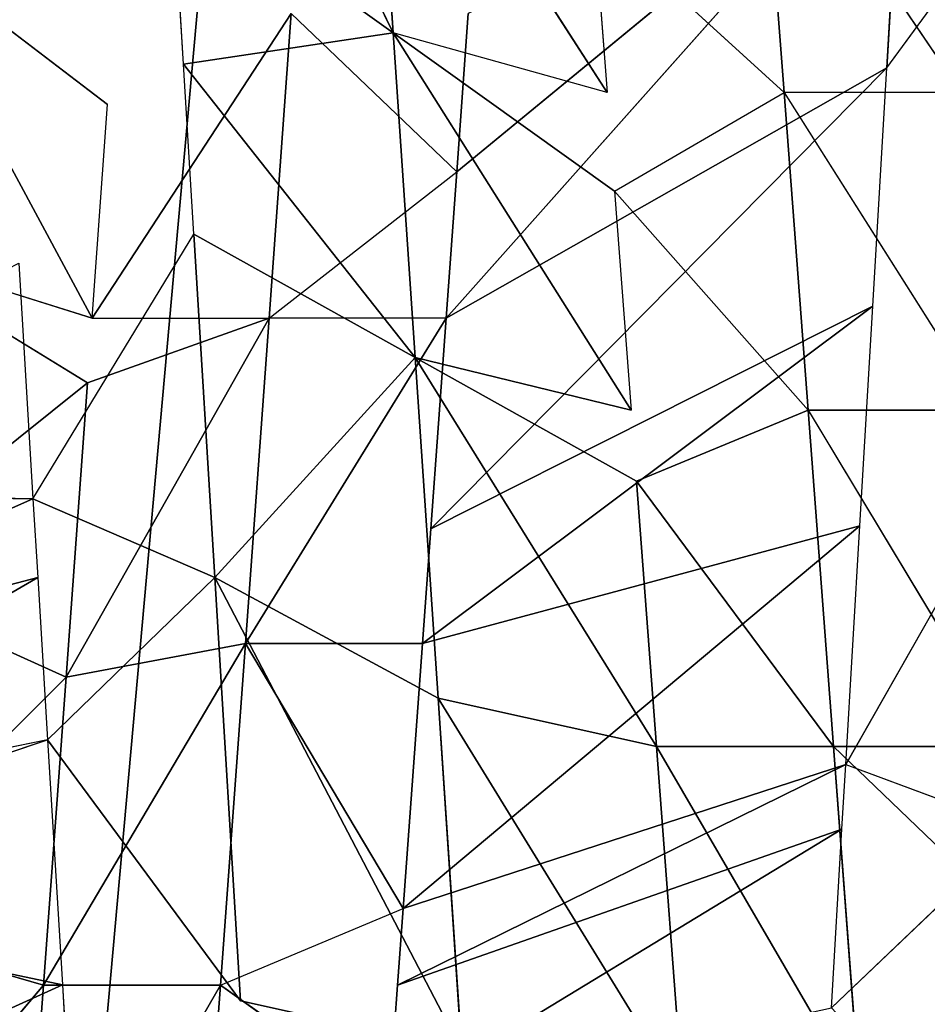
# Model space of a CAD drawing. Extents: x 143 to 263, y -61 to 82.
# Tile 206 of 256: x 157.394 to 157.843, y 72.48 to 72.967. Entities that reach past the tile are written whole.
import ezdxf

# ---------------------------------------------------------------- set-up
doc = ezdxf.new("R2010")
doc.units = 0
doc.header["$LTSCALE"] = 25.4
doc.layers.get('0').update_dxf_attribs({"color": 13, "linetype": 'CONTINUOUS'})

# ---------------------------------------------------------------- blocks, each defined once
blk = doc.blocks.new('ICE-BALL-8126_STL')
at = {"color": 41}
for p, q in [((9.28936, -46.04108, 93.11701), (9.15969, -45.94602, 93.17326)), ((9.63376, -46.06132, 93.01761), (9.46188, -45.96369, 93.05863)), ((9.62489, -46.06733, 96.45859), (9.71551, -45.97304, 96.47805)), ((9.63376, -46.06132, 93.01761), (9.66559, -45.9757, 93.0118)), ((9.75402, -46.06844, 92.99849), (9.66559, -45.9757, 93.0118)), ((9.45866, -46.07987, 96.40782), (9.62489, -45.97984, 96.45859)), ((9.62489, -46.06733, 96.45859), (9.62489, -45.97984, 96.45859)), ((9.30159, -46.09179, 96.34026), (9.45866, -45.99237, 96.40782)), ((9.45866, -46.07987, 96.40782), (9.45866, -45.99237, 96.40782)), ((9.30159, -46.00429, 96.34026), (9.15594, -46.10293, 96.25804)), ((9.30159, -46.00429, 96.34026), (9.30159, -46.09179, 96.34026)), ((9.28936, -46.04108, 93.11701), (9.15968, -46.03352, 93.17326)), ((9.15968, -46.03352, 93.17326), (9.34086, -46.25356, 93.50675)), ((9.15968, -46.03352, 93.17326), (9.34086, -46.25356, 93.50675)), ((9.15968, -46.03352, 93.17326), (9.41309, -46.25879, 93.47554)), ((9.15968, -46.03352, 93.17326), (9.41309, -46.25879, 93.47554)), ((9.28936, -46.04108, 93.11701), (9.15968, -46.03352, 93.17326)), ((9.28936, -46.04108, 93.11701), (9.41309, -46.25879, 93.47554)), ((9.28936, -46.04108, 93.11701), (9.41309, -46.25879, 93.47554)), ((9.28936, -46.04108, 93.11701), (9.51725, -46.26635, 93.4378)), ((9.28936, -46.04108, 93.11701), (9.51725, -46.26635, 93.4378)), ((9.40711, -46.04797, 93.07523), (9.28936, -46.04108, 93.11701)), ((9.51725, -46.26635, 93.4378), (9.40711, -46.04797, 93.07523)), ((9.40711, -46.04797, 93.07523), (9.57393, -46.27049, 93.42067)), ((9.40711, -46.04797, 93.07523), (9.57393, -46.27049, 93.42067)), ((9.51582, -46.05436, 93.04398), (9.40711, -46.04797, 93.07523)), ((9.51725, -46.26635, 93.4378), (9.40711, -46.04797, 93.07523)), ((9.51582, -46.05436, 93.04398), (9.57393, -46.27049, 93.42067)), ((9.51582, -46.05436, 93.04398), (9.57393, -46.27049, 93.42067)), ((9.51582, -46.05436, 93.04398), (9.70492, -46.28007, 93.38976)), ((9.51582, -46.05436, 93.04398), (9.70492, -46.28007, 93.38976)), ((9.63376, -46.06132, 93.01761), (9.51582, -46.05436, 93.04398)), ((9.7975, -46.05441, 96.49092), (9.62489, -46.06733, 96.45859)), ((9.7975, -46.05441, 96.49092), (9.62489, -46.06733, 96.45859)), ((9.63376, -46.06132, 93.01761), (9.70492, -46.28007, 93.38976)), ((9.63376, -46.06132, 93.01761), (9.70492, -46.28007, 93.38976)), ((9.63376, -46.06132, 93.01761), (9.74283, -46.28286, 93.38299)), ((9.63376, -46.06132, 93.01761), (9.74283, -46.28286, 93.38299)), ((9.6656, -46.06321, 93.0118), (9.63376, -46.06132, 93.01761)), ((9.6656, -46.06321, 93.0118), (9.74283, -46.28286, 93.38299)), ((9.6656, -46.06321, 93.0118), (9.74283, -46.28286, 93.38299)), ((9.6656, -46.06321, 93.0118), (9.80182, -46.28719, 93.37434)), ((9.6656, -46.06321, 93.0118), (9.80182, -46.28719, 93.37434)), ((9.75402, -46.06844, 92.99849), (9.6656, -46.06321, 93.0118)), ((9.45866, -46.07987, 96.40782), (9.62489, -46.06733, 96.45859)), ((9.45866, -46.07987, 96.40782), (9.62489, -46.06733, 96.45859)), ((9.62489, -46.06733, 96.45859), (9.49368, -46.16472, 96.4202)), ((9.62489, -46.06733, 96.45859), (9.49368, -46.16472, 96.4202)), ((9.62489, -46.15483, 96.45859), (9.62489, -46.06733, 96.45859)), ((9.62489, -46.15483, 96.45859), (9.62489, -46.06733, 96.45859)), ((9.45866, -46.07987, 96.40782), (9.30159, -46.09179, 96.34026)), ((9.45866, -46.07987, 96.40782), (9.30159, -46.09179, 96.34026)), ((9.3504, -46.17558, 96.36344), (9.45866, -46.07987, 96.40782)), ((9.45866, -46.07987, 96.40782), (9.49368, -46.16472, 96.4202)), ((9.15594, -46.10293, 96.25804), (9.30159, -46.09179, 96.34026)), ((9.15594, -46.10293, 96.25804), (9.30159, -46.09179, 96.34026)), ((9.30159, -46.09179, 96.34026), (9.21579, -46.18584, 96.29431)), ((9.3504, -46.17558, 96.36344), (9.30159, -46.09179, 96.34026)), ((9.60093, -46.26278, 96.64764), (9.7975, -46.1419, 96.49092)), ((9.60093, -46.26278, 96.64764), (9.7975, -46.1419, 96.49092)), ((9.62489, -46.15483, 96.45859), (9.7975, -46.1419, 96.49092)), ((9.62489, -46.15483, 96.45859), (9.7975, -46.1419, 96.49092)), ((9.43263, -46.2741, 96.59954), (9.62489, -46.15483, 96.45859)), ((9.43263, -46.2741, 96.59954), (9.62489, -46.15483, 96.45859)), ((9.49368, -46.16472, 96.4202), (9.62489, -46.15483, 96.45859)), ((9.49368, -46.16472, 96.4202), (9.62489, -46.15483, 96.45859)), ((9.60093, -46.26278, 96.64764), (9.62489, -46.15483, 96.45859)), ((9.60093, -46.26278, 96.64764), (9.62489, -46.15483, 96.45859)), ((9.27208, -46.28495, 96.53593), (9.45866, -46.16737, 96.40782)), ((9.27208, -46.28495, 96.53593), (9.45866, -46.16737, 96.40782)), ((9.3504, -46.17558, 96.36344), (9.45866, -46.16737, 96.40782)), ((9.49368, -46.16472, 96.4202), (9.43263, -46.2741, 96.59954)), ((9.43263, -46.2741, 96.59954), (9.45866, -46.16737, 96.40782)), ((9.3504, -46.17558, 96.36344), (9.27208, -46.28495, 96.53593)), ((9.30159, -46.17929, 96.34026), (9.12123, -46.29522, 96.45847)), ((9.30159, -46.17929, 96.34026), (9.12123, -46.29522, 96.45847)), ((9.21579, -46.18584, 96.29431), (9.30159, -46.17929, 96.34026)), ((9.30159, -46.17929, 96.34026), (9.27208, -46.28495, 96.53593)), ((9.34086, -46.25356, 93.50675), (9.2625, -46.24789, 93.54565)), ((9.7747, -46.25117, 96.67899), (9.54134, -46.37317, 96.8282)), ((9.7747, -46.25117, 96.67899), (9.54134, -46.37317, 96.8282)), ((9.60093, -46.26278, 96.64764), (9.7747, -46.25117, 96.67899)), ((9.60093, -46.26278, 96.64764), (9.7747, -46.25117, 96.67899)), ((9.75045, -46.36055, 96.86687), (9.7747, -46.25117, 96.67899)), ((9.2625, -46.33538, 93.54565), (9.34086, -46.25356, 93.50675)), ((9.41309, -46.25879, 93.47554), (9.34086, -46.25356, 93.50675)), ((9.41309, -46.34629, 93.47554), (9.34086, -46.25356, 93.50675)), ((9.51725, -46.26635, 93.4378), (9.41309, -46.25879, 93.47554)), ((9.41309, -46.25879, 93.47554), (9.41309, -46.34629, 93.47554)), ((9.41309, -46.25879, 93.47554), (9.57393, -46.35799, 93.42067)), ((9.43263, -46.2741, 96.59954), (9.60093, -46.26278, 96.64764)), ((9.43263, -46.2741, 96.59954), (9.60093, -46.26278, 96.64764)), ((9.60093, -46.26278, 96.64764), (9.54134, -46.37317, 96.8282)), ((9.60093, -46.26278, 96.64764), (9.54134, -46.37317, 96.8282)), ((9.57393, -46.27049, 93.42067), (9.51725, -46.26635, 93.4378)), ((9.70492, -46.28007, 93.38976), (9.57393, -46.27049, 93.42067)), ((9.70492, -46.28007, 93.38976), (9.57393, -46.27049, 93.42067)), ((9.57393, -46.35799, 93.42067), (9.57393, -46.27049, 93.42067)), ((9.43263, -46.2741, 96.59954), (9.27208, -46.28495, 96.53593)), ((9.43263, -46.2741, 96.59954), (9.27208, -46.28495, 96.53593)), ((9.28754, -46.38859, 96.7481), (9.43263, -46.2741, 96.59954)), ((9.28754, -46.38859, 96.7481), (9.43263, -46.2741, 96.59954)), ((9.43263, -46.2741, 96.59954), (9.37158, -46.38347, 96.77888)), ((9.43263, -46.2741, 96.59954), (9.37158, -46.38347, 96.77888)), ((9.43263, -46.2741, 96.59954), (9.54134, -46.37317, 96.8282)), ((9.43263, -46.2741, 96.59954), (9.54134, -46.37317, 96.8282)), ((9.57393, -46.35799, 93.42067), (9.70492, -46.28007, 93.38976)), ((9.57393, -46.35799, 93.42067), (9.70492, -46.28007, 93.38976)), ((9.74283, -46.28286, 93.38299), (9.70492, -46.28007, 93.38976)), ((9.74283, -46.37036, 93.38299), (9.70492, -46.28007, 93.38976)), ((9.27208, -46.28495, 96.53593), (9.02667, -46.40459, 96.62263)), ((9.27208, -46.28495, 96.53593), (9.02667, -46.40459, 96.62263)), ((9.12123, -46.29522, 96.45847), (9.27208, -46.28495, 96.53593)), ((9.12123, -46.29522, 96.45847), (9.27208, -46.28495, 96.53593)), ((9.19375, -46.39433, 96.70843), (9.27208, -46.28495, 96.53593)), ((9.19375, -46.39433, 96.70843), (9.27208, -46.28495, 96.53593)), ((9.28754, -46.38859, 96.7481), (9.27208, -46.28495, 96.53593)), ((9.28754, -46.38859, 96.7481), (9.27208, -46.28495, 96.53593)), ((9.80182, -46.28719, 93.37434), (9.74283, -46.28286, 93.38299)), ((9.74283, -46.37036, 93.38299), (9.80182, -46.28719, 93.37434)), ((9.2625, -46.33538, 93.54565), (9.41309, -46.34629, 93.47554)), ((9.41309, -46.43379, 93.47554), (9.2625, -46.33538, 93.54565)), ((9.2625, -46.33538, 93.54565), (9.41309, -46.34629, 93.47554)), ((9.57393, -46.35799, 93.42067), (9.41309, -46.34629, 93.47554)), ((9.57393, -46.35799, 93.42067), (9.41309, -46.34629, 93.47554)), ((9.5905, -46.4467, 93.4161), (9.41309, -46.34629, 93.47554)), ((9.5905, -46.4467, 93.4161), (9.41309, -46.34629, 93.47554)), ((9.44501, -46.4361, 93.46309), (9.41309, -46.34629, 93.47554)), ((9.41309, -46.43379, 93.47554), (9.41309, -46.34629, 93.47554)), ((9.74283, -46.37036, 93.38299), (9.57393, -46.35799, 93.42067)), ((9.74283, -46.37036, 93.38299), (9.57393, -46.35799, 93.42067)), ((9.74283, -46.45786, 93.38299), (9.57393, -46.35799, 93.42067)), ((9.74283, -46.45786, 93.38299), (9.57393, -46.35799, 93.42067)), ((9.5905, -46.4467, 93.4161), (9.57393, -46.35799, 93.42067)), ((9.5905, -46.4467, 93.4161), (9.57393, -46.35799, 93.42067)), ((9.75045, -46.36055, 96.86687), (9.54134, -46.37317, 96.8282)), ((9.75045, -46.36055, 96.86687), (9.54134, -46.37317, 96.8282)), ((9.62152, -46.45582, 96.84583), (9.75045, -46.36055, 96.86687)), ((9.91697, -46.38319, 93.36399), (9.74283, -46.37036, 93.38299)), ((9.91697, -46.38319, 93.36399), (9.74283, -46.37036, 93.38299)), ((9.74283, -46.45786, 93.38299), (9.74283, -46.37036, 93.38299)), ((9.74283, -46.45786, 93.38299), (9.74283, -46.37036, 93.38299)), ((9.54134, -46.37317, 96.8282), (9.37158, -46.38347, 96.77888)), ((9.54134, -46.37317, 96.8282), (9.37158, -46.38347, 96.77888)), ((9.50238, -46.46303, 96.81835), (9.54134, -46.37317, 96.8282)), ((9.62152, -46.45582, 96.84583), (9.54134, -46.37317, 96.8282)), ((9.37158, -46.38347, 96.77888), (9.28754, -46.38859, 96.7481)), ((9.50238, -46.46303, 96.81835), (9.37158, -46.38347, 96.77888)), ((9.28754, -46.38859, 96.7481), (9.19375, -46.39433, 96.70843)), ((9.22405, -46.53553, 93.35258), (9.30754, -46.42616, 93.52263)), ((9.41309, -46.43379, 93.47554), (9.30754, -46.42616, 93.52263)), ((9.41309, -46.43379, 93.47554), (9.37809, -46.54548, 93.28586)), ((9.37809, -46.54548, 93.28586), (9.44501, -46.4361, 93.46309)), ((9.5905, -46.4467, 93.4161), (9.44501, -46.4361, 93.46309)), ((9.5905, -46.4467, 93.4161), (9.44501, -46.4361, 93.46309)), ((9.54112, -46.55607, 93.23321), (9.44501, -46.4361, 93.46309)), ((9.54112, -46.55607, 93.23321), (9.44501, -46.4361, 93.46309)), ((9.74267, -46.44851, 96.86586), (9.80369, -46.44485, 96.87301)), ((9.5905, -46.4467, 93.4161), (9.54112, -46.55607, 93.23321)), ((9.5905, -46.4467, 93.4161), (9.54112, -46.55607, 93.23321)), ((9.74283, -46.45786, 93.38299), (9.5905, -46.4467, 93.4161)), ((9.5905, -46.4467, 93.4161), (9.71119, -46.56719, 93.19621)), ((9.5905, -46.4467, 93.4161), (9.71119, -46.56719, 93.19621)), ((9.74283, -46.45786, 93.38299), (9.5905, -46.4467, 93.4161)), ((9.62152, -46.45582, 96.84583), (9.74267, -46.44851, 96.86586)), ((9.74267, -46.44851, 96.86586), (9.69506, -46.67457, 96.47414)), ((9.74267, -46.44851, 96.86586), (9.69506, -46.67457, 96.47414)), ((9.74267, -46.44851, 96.86586), (9.84038, -46.6637, 96.4959)), ((9.74267, -46.44851, 96.86586), (9.84038, -46.6637, 96.4959)), ((9.54135, -46.46067, 96.82821), (9.62152, -46.45582, 96.84583)), ((9.62152, -46.45582, 96.84583), (9.69506, -46.67457, 96.47414)), ((9.62152, -46.45582, 96.84583), (9.66667, -46.6767, 96.46825)), ((9.74283, -46.45786, 93.38299), (9.71119, -46.56719, 93.19621)), ((9.74283, -46.45786, 93.38299), (9.71119, -46.56719, 93.19621)), ((9.91697, -46.47069, 93.36399), (9.74283, -46.45786, 93.38299)), ((9.74283, -46.45786, 93.38299), (9.88599, -46.57868, 93.17605)), ((9.74283, -46.45786, 93.38299), (9.88599, -46.57868, 93.17605)), ((9.91697, -46.47069, 93.36399), (9.74283, -46.45786, 93.38299)), ((9.38594, -46.4701, 96.7837), (9.50238, -46.46303, 96.81835)), ((9.50238, -46.46303, 96.81835), (9.4986, -46.68935, 96.42187)), ((9.50238, -46.46303, 96.81835), (9.4986, -46.68935, 96.42187)), ((9.50238, -46.46303, 96.81835), (9.54135, -46.46067, 96.82821)), ((9.50238, -46.46303, 96.81835), (9.59907, -46.68177, 96.452)), ((9.50238, -46.46303, 96.81835), (9.59907, -46.68177, 96.452)), ((9.54135, -46.46067, 96.82821), (9.66667, -46.6767, 96.46825)), ((9.54135, -46.46067, 96.82821), (9.66667, -46.6767, 96.46825)), ((9.54135, -46.46067, 96.82821), (9.59907, -46.68177, 96.452)), ((9.54135, -46.46067, 96.82821), (9.59907, -46.68177, 96.452))]:
    blk.add_line(p, q, dxfattribs=at)
mesh = blk.add_polyface(dxfattribs=at)
corners = [(0, -46.66827, 80.03829), (21.2, -44.86023, 75.32821), (0, -44.86023, 75.32821), (21.2, -46.66827, 80.03829)]
mesh.append_faces([[corners[k] for k in face] for face in [(0, 1, 2), (1, 0, 3)]], dxfattribs={"vtx0": -1, "color": 41})
mesh = blk.add_polyface(dxfattribs=at)
corners = [(0, -44.86023, 114.53761), (21.2, -46.66827, 109.82753), (0, -46.66827, 109.82753), (21.2, -44.86023, 114.53761)]
mesh.append_faces([[corners[k] for k in face] for face in [(0, 1, 2), (1, 0, 3)]], dxfattribs={"vtx0": -1, "color": 41})
mesh = blk.add_polyface(dxfattribs=at)
corners = [(23, -45.5517, 117.2876), (0, -47.61319, 112.57052), (23, -47.61319, 112.57052), (0, -45.5517, 117.2876)]
mesh.append_faces([[corners[k] for k in face] for face in [(0, 1, 2), (1, 0, 3)]], dxfattribs={"vtx0": -1, "color": 41})
mesh = blk.add_polyface(dxfattribs=at)
corners = [(23, -47.61319, 77.2953), (0, -45.5517, 72.57822), (23, -45.5517, 72.57822), (0, -47.61319, 77.2953)]
mesh.append_faces([[corners[k] for k in face] for face in [(0, 1, 2), (1, 0, 3)]], dxfattribs={"vtx0": -1, "color": 41})
mesh = blk.add_polyface(dxfattribs=at)
corners = [(9.28936, -46.04108, 93.11701), (9.15969, -45.94602, 93.17326), (9.15968, -46.03352, 93.17326)]
mesh.append_faces([[corners[k] for k in face] for face in [(0, 1, 2)]], dxfattribs={"color": 41})
mesh = blk.add_polyface(dxfattribs=at)
corners = [(9.66559, -45.9757, 93.0118), (9.46188, -45.96369, 93.05863), (9.63376, -46.06132, 93.01761)]
mesh.append_faces([[corners[k] for k in face] for face in [(0, 1, 2)]], dxfattribs={"color": 41})
mesh = blk.add_polyface(dxfattribs=at)
corners = [(9.7975, -46.05441, 96.49092), (9.62489, -46.06733, 96.45859), (9.71551, -45.97304, 96.47805)]
mesh.append_faces([[corners[k] for k in face] for face in [(0, 1, 2)]], dxfattribs={"color": 41})
mesh = blk.add_polyface(dxfattribs=at)
corners = [(9.84209, -45.98618, 92.98932), (9.66559, -45.9757, 93.0118), (9.75402, -46.06844, 92.99849)]
mesh.append_faces([[corners[k] for k in face] for face in [(0, 1, 2)]], dxfattribs={"color": 41})
mesh = blk.add_polyface(dxfattribs=at)
corners = [(9.62489, -46.06733, 96.45859), (9.45866, -46.07987, 96.40782), (9.62489, -45.97984, 96.45859)]
mesh.append_faces([[corners[k] for k in face] for face in [(0, 1, 2)]], dxfattribs={"color": 41})
mesh = blk.add_polyface(dxfattribs=at)
corners = [(9.45866, -46.07987, 96.40782), (9.30159, -46.09179, 96.34026), (9.45866, -45.99237, 96.40782)]
mesh.append_faces([[corners[k] for k in face] for face in [(0, 1, 2)]], dxfattribs={"color": 41})
mesh = blk.add_polyface(dxfattribs=at)
corners = [(9.30159, -46.09179, 96.34026), (9.15594, -46.10293, 96.25804), (9.30159, -46.00429, 96.34026)]
mesh.append_faces([[corners[k] for k in face] for face in [(0, 1, 2)]], dxfattribs={"color": 41})
mesh = blk.add_polyface(dxfattribs=at)
corners = [(9.2625, -46.24789, 93.54565), (9.34086, -46.25356, 93.50675), (9.15968, -46.03352, 93.17326)]
mesh.append_faces([[corners[k] for k in face] for face in [(0, 1, 2)]], dxfattribs={"color": 41})
mesh = blk.add_polyface(dxfattribs=at)
corners = [(9.34086, -46.25356, 93.50675), (9.41309, -46.25879, 93.47554), (9.15968, -46.03352, 93.17326)]
mesh.append_faces([[corners[k] for k in face] for face in [(0, 1, 2)]], dxfattribs={"color": 41})
mesh = blk.add_polyface(dxfattribs=at)
corners = [(9.41309, -46.25879, 93.47554), (9.28936, -46.04108, 93.11701), (9.15968, -46.03352, 93.17326)]
mesh.append_faces([[corners[k] for k in face] for face in [(0, 1, 2)]], dxfattribs={"color": 41})
mesh = blk.add_polyface(dxfattribs=at)
corners = [(9.41309, -46.25879, 93.47554), (9.51725, -46.26635, 93.4378), (9.28936, -46.04108, 93.11701)]
mesh.append_faces([[corners[k] for k in face] for face in [(0, 1, 2)]], dxfattribs={"color": 41})
mesh = blk.add_polyface(dxfattribs=at)
corners = [(9.51725, -46.26635, 93.4378), (9.40711, -46.04797, 93.07523), (9.28936, -46.04108, 93.11701)]
mesh.append_faces([[corners[k] for k in face] for face in [(0, 1, 2)]], dxfattribs={"color": 41})
mesh = blk.add_polyface(dxfattribs=at)
corners = [(9.51725, -46.26635, 93.4378), (9.57393, -46.27049, 93.42067), (9.40711, -46.04797, 93.07523)]
mesh.append_faces([[corners[k] for k in face] for face in [(0, 1, 2)]], dxfattribs={"color": 41})
mesh = blk.add_polyface(dxfattribs=at)
corners = [(9.57393, -46.27049, 93.42067), (9.51582, -46.05436, 93.04398), (9.40711, -46.04797, 93.07523)]
mesh.append_faces([[corners[k] for k in face] for face in [(0, 1, 2)]], dxfattribs={"color": 41})
mesh = blk.add_polyface(dxfattribs=at)
corners = [(9.57393, -46.27049, 93.42067), (9.70492, -46.28007, 93.38976), (9.51582, -46.05436, 93.04398)]
mesh.append_faces([[corners[k] for k in face] for face in [(0, 1, 2)]], dxfattribs={"color": 41})
mesh = blk.add_polyface(dxfattribs=at)
corners = [(9.70492, -46.28007, 93.38976), (9.63376, -46.06132, 93.01761), (9.51582, -46.05436, 93.04398)]
mesh.append_faces([[corners[k] for k in face] for face in [(0, 1, 2)]], dxfattribs={"color": 41})
mesh = blk.add_polyface(dxfattribs=at)
corners = [(9.7975, -46.05441, 96.49092), (9.62489, -46.15483, 96.45859), (9.62489, -46.06733, 96.45859), (9.7975, -46.1419, 96.49092)]
mesh.append_faces([[corners[k] for k in face] for face in [(0, 1, 2), (1, 0, 3)]], dxfattribs={"vtx0": -1, "color": 41})
mesh = blk.add_polyface(dxfattribs=at)
corners = [(9.70492, -46.28007, 93.38976), (9.74283, -46.28286, 93.38299), (9.63376, -46.06132, 93.01761)]
mesh.append_faces([[corners[k] for k in face] for face in [(0, 1, 2)]], dxfattribs={"color": 41})
mesh = blk.add_polyface(dxfattribs=at)
corners = [(9.74283, -46.28286, 93.38299), (9.6656, -46.06321, 93.0118), (9.63376, -46.06132, 93.01761)]
mesh.append_faces([[corners[k] for k in face] for face in [(0, 1, 2)]], dxfattribs={"color": 41})
mesh = blk.add_polyface(dxfattribs=at)
corners = [(9.74283, -46.28286, 93.38299), (9.80182, -46.28719, 93.37434), (9.6656, -46.06321, 93.0118)]
mesh.append_faces([[corners[k] for k in face] for face in [(0, 1, 2)]], dxfattribs={"color": 41})
mesh = blk.add_polyface(dxfattribs=at)
corners = [(9.80182, -46.28719, 93.37434), (9.75402, -46.06844, 92.99849), (9.6656, -46.06321, 93.0118)]
mesh.append_faces([[corners[k] for k in face] for face in [(0, 1, 2)]], dxfattribs={"color": 41})
mesh = blk.add_polyface(dxfattribs=at)
corners = [(9.62489, -46.06733, 96.45859), (9.49368, -46.16472, 96.4202), (9.45866, -46.07987, 96.40782)]
mesh.append_faces([[corners[k] for k in face] for face in [(0, 1, 2)]], dxfattribs={"color": 41})
mesh = blk.add_polyface(dxfattribs=at)
corners = [(9.62489, -46.15483, 96.45859), (9.49368, -46.16472, 96.4202), (9.62489, -46.06733, 96.45859)]
mesh.append_faces([[corners[k] for k in face] for face in [(0, 1, 2)]], dxfattribs={"color": 41})
mesh = blk.add_polyface(dxfattribs=at)
corners = [(9.45866, -46.07987, 96.40782), (9.3504, -46.17558, 96.36344), (9.30159, -46.09179, 96.34026)]
mesh.append_faces([[corners[k] for k in face] for face in [(0, 1, 2)]], dxfattribs={"color": 41})
mesh = blk.add_polyface(dxfattribs=at)
corners = [(9.30159, -46.09179, 96.34026), (9.21579, -46.18584, 96.29431), (9.15594, -46.10293, 96.25804)]
mesh.append_faces([[corners[k] for k in face] for face in [(0, 1, 2)]], dxfattribs={"color": 41})
mesh = blk.add_polyface(dxfattribs=at)
corners = [(9.60093, -46.26278, 96.64764), (9.62489, -46.15483, 96.45859), (9.7975, -46.1419, 96.49092)]
mesh.append_faces([[corners[k] for k in face] for face in [(0, 1, 2)]], dxfattribs={"color": 41})
mesh = blk.add_polyface(dxfattribs=at)
corners = [(9.7747, -46.25117, 96.67899), (9.60093, -46.26278, 96.64764), (9.7975, -46.1419, 96.49092)]
mesh.append_faces([[corners[k] for k in face] for face in [(0, 1, 2)]], dxfattribs={"color": 41})
mesh = blk.add_polyface(dxfattribs=at)
corners = [(9.43263, -46.2741, 96.59954), (9.49368, -46.16472, 96.4202), (9.62489, -46.15483, 96.45859)]
mesh.append_faces([[corners[k] for k in face] for face in [(0, 1, 2)]], dxfattribs={"color": 41})
mesh = blk.add_polyface(dxfattribs=at)
corners = [(9.60093, -46.26278, 96.64764), (9.43263, -46.2741, 96.59954), (9.62489, -46.15483, 96.45859)]
mesh.append_faces([[corners[k] for k in face] for face in [(0, 1, 2)]], dxfattribs={"color": 41})
mesh = blk.add_polyface(dxfattribs=at)
corners = [(9.27208, -46.28495, 96.53593), (9.3504, -46.17558, 96.36344), (9.45866, -46.16737, 96.40782)]
mesh.append_faces([[corners[k] for k in face] for face in [(0, 1, 2)]], dxfattribs={"color": 41})
mesh = blk.add_polyface(dxfattribs=at)
corners = [(9.43263, -46.2741, 96.59954), (9.27208, -46.28495, 96.53593), (9.45866, -46.16737, 96.40782)]
mesh.append_faces([[corners[k] for k in face] for face in [(0, 1, 2)]], dxfattribs={"color": 41})
mesh = blk.add_polyface(dxfattribs=at)
corners = [(9.27208, -46.28495, 96.53593), (9.12123, -46.29522, 96.45847), (9.30159, -46.17929, 96.34026)]
mesh.append_faces([[corners[k] for k in face] for face in [(0, 1, 2)]], dxfattribs={"color": 41})
mesh = blk.add_polyface(dxfattribs=at)
corners = [(9.12123, -46.29522, 96.45847), (9.21579, -46.18584, 96.29431), (9.30159, -46.17929, 96.34026)]
mesh.append_faces([[corners[k] for k in face] for face in [(0, 1, 2)]], dxfattribs={"color": 41})
mesh = blk.add_polyface(dxfattribs=at)
corners = [(9.75045, -46.36055, 96.86687), (9.54134, -46.37317, 96.8282), (9.7747, -46.25117, 96.67899)]
mesh.append_faces([[corners[k] for k in face] for face in [(0, 1, 2)]], dxfattribs={"color": 41})
mesh = blk.add_polyface(dxfattribs=at)
corners = [(9.54134, -46.37317, 96.8282), (9.60093, -46.26278, 96.64764), (9.7747, -46.25117, 96.67899)]
mesh.append_faces([[corners[k] for k in face] for face in [(0, 1, 2)]], dxfattribs={"color": 41})
mesh = blk.add_polyface(dxfattribs=at)
corners = [(9.41309, -46.34629, 93.47554), (9.34086, -46.25356, 93.50675), (9.2625, -46.33538, 93.54565)]
mesh.append_faces([[corners[k] for k in face] for face in [(0, 1, 2)]], dxfattribs={"color": 41})
mesh = blk.add_polyface(dxfattribs=at)
corners = [(9.57393, -46.35799, 93.42067), (9.41309, -46.25879, 93.47554), (9.41309, -46.34629, 93.47554)]
mesh.append_faces([[corners[k] for k in face] for face in [(0, 1, 2)]], dxfattribs={"color": 41})
mesh = blk.add_polyface(dxfattribs=at)
corners = [(9.54134, -46.37317, 96.8282), (9.43263, -46.2741, 96.59954), (9.60093, -46.26278, 96.64764)]
mesh.append_faces([[corners[k] for k in face] for face in [(0, 1, 2)]], dxfattribs={"color": 41})
mesh = blk.add_polyface(dxfattribs=at)
corners = [(9.70492, -46.28007, 93.38976), (9.57393, -46.27049, 93.42067), (9.57393, -46.35799, 93.42067)]
mesh.append_faces([[corners[k] for k in face] for face in [(0, 1, 2)]], dxfattribs={"color": 41})
mesh = blk.add_polyface(dxfattribs=at)
corners = [(9.28754, -46.38859, 96.7481), (9.27208, -46.28495, 96.53593), (9.43263, -46.2741, 96.59954)]
mesh.append_faces([[corners[k] for k in face] for face in [(0, 1, 2)]], dxfattribs={"color": 41})
mesh = blk.add_polyface(dxfattribs=at)
corners = [(9.37158, -46.38347, 96.77888), (9.28754, -46.38859, 96.7481), (9.43263, -46.2741, 96.59954)]
mesh.append_faces([[corners[k] for k in face] for face in [(0, 1, 2)]], dxfattribs={"color": 41})
mesh = blk.add_polyface(dxfattribs=at)
corners = [(9.54134, -46.37317, 96.8282), (9.37158, -46.38347, 96.77888), (9.43263, -46.2741, 96.59954)]
mesh.append_faces([[corners[k] for k in face] for face in [(0, 1, 2)]], dxfattribs={"color": 41})
mesh = blk.add_polyface(dxfattribs=at)
corners = [(9.74283, -46.37036, 93.38299), (9.70492, -46.28007, 93.38976), (9.57393, -46.35799, 93.42067)]
mesh.append_faces([[corners[k] for k in face] for face in [(0, 1, 2)]], dxfattribs={"color": 41})
mesh = blk.add_polyface(dxfattribs=at)
corners = [(9.19375, -46.39433, 96.70843), (9.02667, -46.40459, 96.62263), (9.27208, -46.28495, 96.53593)]
mesh.append_faces([[corners[k] for k in face] for face in [(0, 1, 2)]], dxfattribs={"color": 41})
mesh = blk.add_polyface(dxfattribs=at)
corners = [(9.02667, -46.40459, 96.62263), (9.12123, -46.29522, 96.45847), (9.27208, -46.28495, 96.53593)]
mesh.append_faces([[corners[k] for k in face] for face in [(0, 1, 2)]], dxfattribs={"color": 41})
mesh = blk.add_polyface(dxfattribs=at)
corners = [(9.28754, -46.38859, 96.7481), (9.19375, -46.39433, 96.70843), (9.27208, -46.28495, 96.53593)]
mesh.append_faces([[corners[k] for k in face] for face in [(0, 1, 2)]], dxfattribs={"color": 41})
mesh = blk.add_polyface(dxfattribs=at)
corners = [(9.91697, -46.38319, 93.36399), (9.80182, -46.28719, 93.37434), (9.74283, -46.37036, 93.38299)]
mesh.append_faces([[corners[k] for k in face] for face in [(0, 1, 2)]], dxfattribs={"color": 41})
mesh = blk.add_polyface(dxfattribs=at)
corners = [(9.41309, -46.34629, 93.47554), (9.2625, -46.33538, 93.54565), (9.41309, -46.43379, 93.47554)]
mesh.append_faces([[corners[k] for k in face] for face in [(0, 1, 2)]], dxfattribs={"color": 41})
mesh = blk.add_polyface(dxfattribs=at)
corners = [(9.5905, -46.4467, 93.4161), (9.57393, -46.35799, 93.42067), (9.41309, -46.34629, 93.47554)]
mesh.append_faces([[corners[k] for k in face] for face in [(0, 1, 2)]], dxfattribs={"color": 41})
mesh = blk.add_polyface(dxfattribs=at)
corners = [(9.5905, -46.4467, 93.4161), (9.41309, -46.34629, 93.47554), (9.44501, -46.4361, 93.46309)]
mesh.append_faces([[corners[k] for k in face] for face in [(0, 1, 2)]], dxfattribs={"color": 41})
mesh = blk.add_polyface(dxfattribs=at)
corners = [(9.74283, -46.37036, 93.38299), (9.57393, -46.35799, 93.42067), (9.74283, -46.45786, 93.38299)]
mesh.append_faces([[corners[k] for k in face] for face in [(0, 1, 2)]], dxfattribs={"color": 41})
mesh = blk.add_polyface(dxfattribs=at)
corners = [(9.74283, -46.45786, 93.38299), (9.57393, -46.35799, 93.42067), (9.5905, -46.4467, 93.4161)]
mesh.append_faces([[corners[k] for k in face] for face in [(0, 1, 2)]], dxfattribs={"color": 41})
mesh = blk.add_polyface(dxfattribs=at)
corners = [(9.75045, -46.36055, 96.86687), (9.62152, -46.45582, 96.84583), (9.54134, -46.37317, 96.8282)]
mesh.append_faces([[corners[k] for k in face] for face in [(0, 1, 2)]], dxfattribs={"color": 41})
mesh = blk.add_polyface(dxfattribs=at)
corners = [(9.91697, -46.47069, 93.36399), (9.74283, -46.37036, 93.38299), (9.74283, -46.45786, 93.38299), (9.91697, -46.38319, 93.36399)]
mesh.append_faces([[corners[k] for k in face] for face in [(0, 1, 2), (1, 0, 3)]], dxfattribs={"vtx0": -1, "color": 41})
mesh = blk.add_polyface(dxfattribs=at)
corners = [(9.54134, -46.37317, 96.8282), (9.50238, -46.46303, 96.81835), (9.37158, -46.38347, 96.77888)]
mesh.append_faces([[corners[k] for k in face] for face in [(0, 1, 2)]], dxfattribs={"color": 41})
mesh = blk.add_polyface(dxfattribs=at)
corners = [(9.41309, -46.43379, 93.47554), (9.22405, -46.53553, 93.35258), (9.37809, -46.54548, 93.28586), (9.30754, -46.42616, 93.52263)]
mesh.append_faces([[corners[k] for k in face] for face in [(0, 1, 2), (1, 0, 3)]], dxfattribs={"vtx0": -1, "color": 41})
mesh = blk.add_polyface(dxfattribs=at)
corners = [(9.44501, -46.4361, 93.46309), (9.37809, -46.54548, 93.28586), (9.54112, -46.55607, 93.23321)]
mesh.append_faces([[corners[k] for k in face] for face in [(0, 1, 2)]], dxfattribs={"color": 41})
mesh = blk.add_polyface(dxfattribs=at)
corners = [(9.44501, -46.4361, 93.46309), (9.54112, -46.55607, 93.23321), (9.5905, -46.4467, 93.4161)]
mesh.append_faces([[corners[k] for k in face] for face in [(0, 1, 2)]], dxfattribs={"color": 41})
mesh = blk.add_polyface(dxfattribs=at)
corners = [(9.80369, -46.44485, 96.87301), (9.84038, -46.6637, 96.4959), (9.74267, -46.44851, 96.86586)]
mesh.append_faces([[corners[k] for k in face] for face in [(0, 1, 2)]], dxfattribs={"color": 41})
mesh = blk.add_polyface(dxfattribs=at)
corners = [(9.5905, -46.4467, 93.4161), (9.54112, -46.55607, 93.23321), (9.71119, -46.56719, 93.19621)]
mesh.append_faces([[corners[k] for k in face] for face in [(0, 1, 2)]], dxfattribs={"color": 41})
mesh = blk.add_polyface(dxfattribs=at)
corners = [(9.5905, -46.4467, 93.4161), (9.71119, -46.56719, 93.19621), (9.74283, -46.45786, 93.38299)]
mesh.append_faces([[corners[k] for k in face] for face in [(0, 1, 2)]], dxfattribs={"color": 41})
mesh = blk.add_polyface(dxfattribs=at)
corners = [(9.74267, -46.44851, 96.86586), (9.69506, -46.67457, 96.47414), (9.62152, -46.45582, 96.84583)]
mesh.append_faces([[corners[k] for k in face] for face in [(0, 1, 2)]], dxfattribs={"color": 41})
mesh = blk.add_polyface(dxfattribs=at)
corners = [(9.74267, -46.44851, 96.86586), (9.84038, -46.6637, 96.4959), (9.69506, -46.67457, 96.47414)]
mesh.append_faces([[corners[k] for k in face] for face in [(0, 1, 2)]], dxfattribs={"color": 41})
mesh = blk.add_polyface(dxfattribs=at)
corners = [(9.62152, -46.45582, 96.84583), (9.66667, -46.6767, 96.46825), (9.54135, -46.46067, 96.82821)]
mesh.append_faces([[corners[k] for k in face] for face in [(0, 1, 2)]], dxfattribs={"color": 41})
mesh = blk.add_polyface(dxfattribs=at)
corners = [(9.74283, -46.45786, 93.38299), (9.71119, -46.56719, 93.19621), (9.88599, -46.57868, 93.17605)]
mesh.append_faces([[corners[k] for k in face] for face in [(0, 1, 2)]], dxfattribs={"color": 41})
mesh = blk.add_polyface(dxfattribs=at)
corners = [(9.74283, -46.45786, 93.38299), (9.88599, -46.57868, 93.17605), (9.91697, -46.47069, 93.36399)]
mesh.append_faces([[corners[k] for k in face] for face in [(0, 1, 2)]], dxfattribs={"color": 41})
mesh = blk.add_polyface(dxfattribs=at)
corners = [(9.50238, -46.46303, 96.81835), (9.4986, -46.68935, 96.42187), (9.38594, -46.4701, 96.7837)]
mesh.append_faces([[corners[k] for k in face] for face in [(0, 1, 2)]], dxfattribs={"color": 41})
mesh = blk.add_polyface(dxfattribs=at)
corners = [(9.50238, -46.46303, 96.81835), (9.59907, -46.68177, 96.452), (9.4986, -46.68935, 96.42187)]
mesh.append_faces([[corners[k] for k in face] for face in [(0, 1, 2)]], dxfattribs={"color": 41})
mesh = blk.add_polyface(dxfattribs=at)
corners = [(9.54135, -46.46067, 96.82821), (9.59907, -46.68177, 96.452), (9.50238, -46.46303, 96.81835)]
mesh.append_faces([[corners[k] for k in face] for face in [(0, 1, 2)]], dxfattribs={"color": 41})
mesh = blk.add_polyface(dxfattribs=at)
corners = [(9.54135, -46.46067, 96.82821), (9.66667, -46.6767, 96.46825), (9.59907, -46.68177, 96.452)]
mesh.append_faces([[corners[k] for k in face] for face in [(0, 1, 2)]], dxfattribs={"color": 41})

msp = doc.modelspace()

# ---------------------------------------------------------------- block references
at = {"color": 0, "rotation": 270}
msp.add_blockref('ICE-BALL-8126_STL', (203.86356, 82.23263), dxfattribs=at)

doc.saveas('drawing.dxf')
